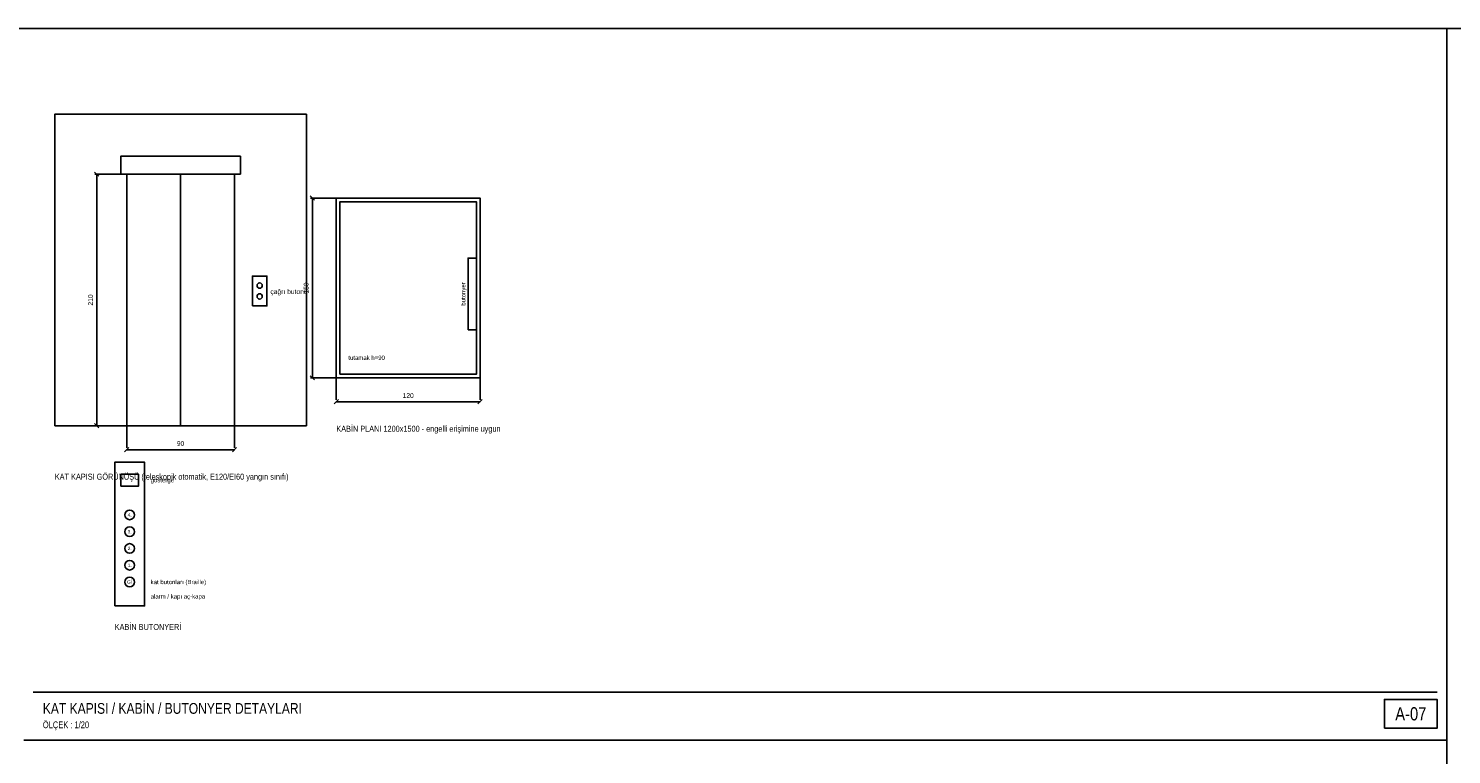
# Model space of a CAD drawing. Header units: centimetres. Extents: x 0 to 14545, y -30 to 2970.
# Tile 18 of 33: x 6460 to 9430, y 1455 to 2970. Entities that reach past the tile are written whole.
import ezdxf
from ezdxf.enums import TextEntityAlignment as Align

# ---------------------------------------------------------------- set-up
doc = ezdxf.new("R2010")
doc.units = ezdxf.units.CM
for name, color, linetype in [('ASN-ANTET', 4, 'CONTINUOUS'), ('ASN-BASLIK', 5, 'CONTINUOUS'), ('ASN-CERCEVE', 7, 'CONTINUOUS'), ('ASN-DUVAR', 7, 'CONTINUOUS'), ('ASN-KABIN', 5, 'CONTINUOUS'), ('ASN-KAPI', 3, 'CONTINUOUS'), ('ASN-OLCU', 3, 'CONTINUOUS'), ('ASN-YAZI', 4, 'CONTINUOUS')]:
    doc.layers.add(name, color=color, linetype=linetype)
doc.styles.get("Standard").update_dxf_attribs({"font": 'arial.ttf', "width": 0.8})

msp = doc.modelspace()

# ---------------------------------------------------------------- linework, layer by layer
at = {"layer": 'ASN-ANTET'}
msp.add_line((6470, 1585), (9400, 1585), dxfattribs=at)
msp.add_lwpolyline([(9290, 1510), (9400, 1510), (9400, 1570), (9290, 1570)], close=True, dxfattribs=at)
at = {"layer": 'ASN-CERCEVE'}
for p, q in [((9420, 0), (9420, 2970)), ((6450, 1485), (9420, 1485))]:
    msp.add_line(p, q, dxfattribs=at)
for points in [[(0, 0), (14545, 0), (14545, 2970), (0, 2970)], [(100, 0), (14520, 0), (14520, 2970), (100, 2970)]]:
    msp.add_lwpolyline(points, close=True, dxfattribs=at)
at = {"layer": 'ASN-DUVAR'}
msp.add_lwpolyline([(6515, 2141), (7040, 2141), (7040, 2791), (6515, 2791)], close=True, dxfattribs=at)
at = {"layer": 'ASN-KABIN'}
msp.add_line((7110, 2466), (7110, 2466), dxfattribs=at)
for points in [[(7102.5, 2241), (7402.5, 2241), (7402.5, 2616), (7102.5, 2616)], [(7110, 2248.5), (7395, 2248.5), (7395, 2608.5), (7110, 2608.5)], [(7377.5, 2341), (7395, 2341), (7395, 2491), (7377.5, 2491)], [(6640, 1765), (6702.5, 1765), (6702.5, 2065), (6640, 2065)], [(6652.5, 2015), (6690, 2015), (6690, 2040), (6652.5, 2040)]]:
    msp.add_lwpolyline(points, close=True, dxfattribs=at)
for centre in [(6671.2, 1955), (6671.2, 1920), (6671.2, 1885), (6671.2, 1850), (6671.2, 1815)]:
    msp.add_circle(centre, 10, dxfattribs=at)
at = {"layer": 'ASN-KAPI'}
for p, q in [((6777.5, 2141), (6777.5, 2666)), ((7140, 2616), (7365, 2616))]:
    msp.add_line(p, q, dxfattribs=at)
for points in [[(6652.5, 2666), (6902.5, 2666), (6902.5, 2703.5), (6652.5, 2703.5)], [(6665, 2141), (6890, 2141), (6890, 2666), (6665, 2666)], [(6927.5, 2391), (6957.5, 2391), (6957.5, 2453.5), (6927.5, 2453.5)]]:
    msp.add_lwpolyline(points, close=True, dxfattribs=at)
for centre in [(6942.5, 2433.5), (6942.5, 2411)]:
    msp.add_circle(centre, 5.5, dxfattribs=at)
at = {"layer": 'ASN-OLCU'}
for p, q in [((6607, 2661.5), (6598, 2670.5)), ((6665, 2666), (6598.5, 2666)), ((6602.5, 2141), (6602.5, 2666)), ((7057, 2611.5), (7048, 2620.5)), ((7102.5, 2616), (7048.5, 2616)), ((7052.5, 2241), (7052.5, 2616)), ((7057, 2236.5), (7048, 2245.5)), ((7102.5, 2241), (7048.5, 2241)), ((7102.5, 2241), (7102.5, 2195)), ((7402.5, 2241), (7402.5, 2195)), ((7098, 2186.5), (7107, 2195.5)), ((7102.5, 2191), (7402.5, 2191)), ((7398, 2186.5), (7407, 2195.5)), ((6607, 2136.5), (6598, 2145.5)), ((6665, 2141), (6598.5, 2141)), ((6665, 2141), (6665, 2095)), ((6890, 2141), (6890, 2095)), ((6660.5, 2086.5), (6669.5, 2095.5)), ((6665, 2091), (6890, 2091)), ((6885.5, 2086.5), (6894.5, 2095.5))]:
    msp.add_line(p, q, dxfattribs=at)

# ---------------------------------------------------------------- texts
at = {"layer": 'ASN-ANTET', "width": 0.8}
msp.add_text('A-07', height=27.5, dxfattribs=at).set_placement((9345, 1540), align=Align.MIDDLE_CENTER)
msp.add_text('ÖLÇEK : 1/20', height=14, dxfattribs=at).set_placement((6490, 1510))
at = {"layer": 'ASN-BASLIK', "width": 0.8}
for s, height, p in [('KABİN PLANI 1200x1500 - engelli erişimine uygun', 12.5, (7102.5, 2128.5)), ('KAT KAPISI GÖRÜNÜŞÜ (teleskopik otomatik, E120/EI60 yangın sınıfı)', 12.5, (6515, 2028.5)), ('KABİN BUTONYERİ', 12.5, (6640, 1715)), ('KAT KAPISI / KABİN / BUTONYER DETAYLARI', 22.5, (6490, 1540))]:
    msp.add_text(s, height=height, dxfattribs=at).set_placement(p)
at = {"layer": 'ASN-OLCU', "width": 0.8}
for s, p in [('150', (7047.5, 2428.5)), ('210', (6597.5, 2403.5))]:
    msp.add_text(s, height=10, rotation=90, dxfattribs=at).set_placement(p, align=Align.BOTTOM_CENTER)
for s, p in [('120', (7252.5, 2196)), ('90', (6777.5, 2096))]:
    msp.add_text(s, height=10, dxfattribs=at).set_placement(p, align=Align.BOTTOM_CENTER)
at = {"layer": 'ASN-YAZI', "width": 0.8}
msp.add_text('butonyer', height=9, rotation=90, dxfattribs=at).set_placement((7367.5, 2416), align=Align.MIDDLE_CENTER)
for s, height, p in [('çağrı butonu', 10, (6965, 2421)), ('gösterge', 9, (6715, 2027.5)), ('kat butonları (Braille)', 9, (6715, 1815)), ('alarm / kapı aç-kapa', 9, (6715, 1785))]:
    msp.add_text(s, height=height, dxfattribs=at).set_placement(p, align=Align.MIDDLE_LEFT)
msp.add_text('tutamak h=90', height=9, dxfattribs=at).set_placement((7127.5, 2278.5))
for s, p in [('4.', (6671.2, 1955)), ('3.', (6671.2, 1920)), ('2.', (6671.2, 1885)), ('1.', (6671.2, 1850)), ('Gİ', (6671.2, 1815))]:
    msp.add_text(s, height=7, dxfattribs=at).set_placement(p, align=Align.MIDDLE_CENTER)

doc.saveas('drawing.dxf')
